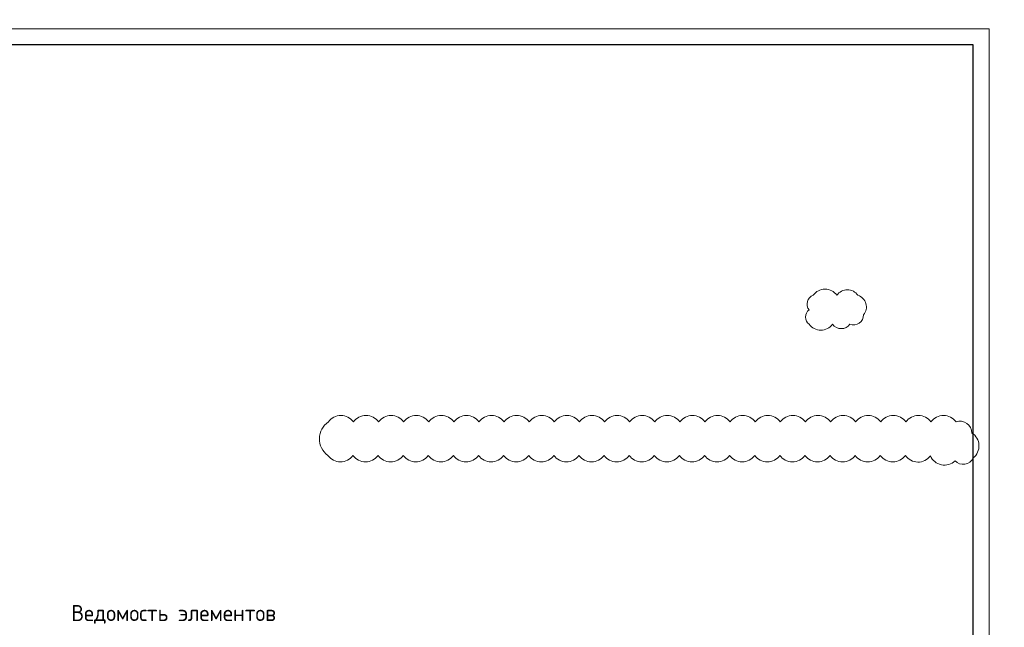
# Model space of a CAD drawing. Header units: millimetres. Extents: x -42044588 to 856694, y -806701 to 941911.
# Tile 182 of 256: x -52493 to -21815, y -333529 to -314600. Entities that reach past the tile are written whole.
import ezdxf

# ---------------------------------------------------------------- set-up
doc = ezdxf.new("R2010")
doc.units = ezdxf.units.MM
doc.layers.add('0 @ 100', color=7, linetype='Continuous')
doc.layers.add('ТОЛСТЫЕ_ОСНОВНЫЕ', color=6, linetype='Continuous')
for name, color, linetype, lineweight in [('907Сл Осевые', 1, 'Continuous', 0), ('РАЗМЕРЫ', 1, 'Continuous', 9), ('ТОНКИЕ', 7, 'Continuous', 9)]:
    doc.layers.add(name, color=color, linetype=linetype, lineweight=lineweight)
doc.styles.add('GOST-2.304_Type-B', font='GOST_Common.ttf')
doc.styles.add('ГОСТ', font='GOST_Common.ttf')

# ---------------------------------------------------------------- blocks, each defined once
blk = doc.blocks.new('*U6686')
at = {"layer": 'ТОЛСТЫЕ_ОСНОВНЫЕ', "color": 6}
blk.add_lwpolyline([(20, 5), (886, 5), (886, 415), (20, 415)], close=True, dxfattribs=at)
at = {"layer": 'ТОНКИЕ'}
blk.add_lwpolyline([(0, 0), (891, 0), (891, 420), (0, 420)], close=True, dxfattribs=at)

msp = doc.modelspace()

# ---------------------------------------------------------------- linework, layer by layer
at = {"layer": '907Сл Осевые', "color": 240, "true_color": 0xed1f24}
for points in [[(-27895.971, -324084.192, 0.52056705), (-27166.533, -324084.192, 0.52056705), (-26625.25, -324084.192, 0.52056705), (-26197.95, -323795.623, 0.52056705), (-26375.797, -323185.545, 0.52056705), (-27031.506, -323185.545, 0.52056705), (-27767.984, -323185.545, 0.52056705), (-27895.971, -323641.351, 0.52056705)], [(-42891.289, -328171.333, 0.52056705), (-42108.94, -328171.333, 0.52056705), (-41326.591, -328171.333, 0.52056705), (-40544.241, -328171.333, 0.52056705), (-39761.892, -328171.333, 0.52056705), (-38979.543, -328171.333, 0.52056705), (-38197.193, -328171.333, 0.52056705), (-37414.844, -328171.333, 0.52056705), (-36632.494, -328171.333, 0.52056705), (-35850.145, -328171.333, 0.52056705), (-35067.796, -328171.333, 0.52056705), (-34285.446, -328171.333, 0.52056705), (-33503.097, -328171.333, 0.52056705), (-32720.748, -328171.333, 0.52056705), (-31938.398, -328171.333, 0.52056705), (-31156.049, -328171.333, 0.52056705), (-30373.699, -328171.333, 0.52056705), (-29591.35, -328171.333, 0.52056705), (-28809.001, -328171.333, 0.52056705), (-28026.651, -328171.333, 0.52056705), (-27244.302, -328171.333, 0.52056705), (-26461.953, -328171.333, 0.52056705), (-25679.603, -328171.333, 0.52056705), (-24897.254, -328171.333, 0.52056705), (-24116.562, -328187.594, 0.52056705), (-23350.3, -328345.433, 0.52056705), (-22785.666, -328254.295, 0.52056705), (-22827.484, -327475.727, 0.52056705), (-23317.964, -327130.467, 0.52056705), (-24100.313, -327130.467, 0.52056705), (-24882.663, -327130.467, 0.52056705), (-25665.012, -327130.467, 0.52056705), (-26447.361, -327130.467, 0.52056705), (-27229.711, -327130.467, 0.52056705), (-28012.06, -327130.467, 0.52056705), (-28794.409, -327130.467, 0.52056705), (-29576.759, -327130.467, 0.52056705), (-30359.108, -327130.467, 0.52056705), (-31141.458, -327130.467, 0.52056705), (-31923.807, -327130.467, 0.52056705), (-32706.156, -327130.467, 0.52056705), (-33488.506, -327130.467, 0.52056705), (-34270.855, -327130.467, 0.52056705), (-35053.204, -327130.467, 0.52056705), (-35835.554, -327130.467, 0.52056705), (-36617.903, -327130.467, 0.52056705), (-37400.253, -327130.467, 0.52056705), (-38182.602, -327130.467, 0.52056705), (-38964.951, -327130.467, 0.52056705), (-39747.301, -327130.467, 0.52056705), (-40529.65, -327130.467, 0.52056705), (-41311.999, -327130.467, 0.52056705), (-42094.349, -327130.467, 0.52056705), (-42876.698, -327130.467, 0.52056705)]]:
    msp.add_lwpolyline(points, format="xyb", close=True, dxfattribs=at)

# ---------------------------------------------------------------- block references
at = {"xscale": 100, "yscale": 100, "zscale": 100}
msp.add_blockref('*U6686', (-111387.178, -356882.079), dxfattribs=at)

# ---------------------------------------------------------------- texts
at = {"layer": '0 @ 100', "insert": (-39524.517, -282227.143), "char_height": 300, "width": 18500, "attachment_point": 1, "style": 'ГОСТ'}
msp.add_mtext('\\pi-900,l900,t900;{\\C7;1.^IАрмирование монолитной плиты  состоит из основного армирования ∅10 А500С с шагом  200х200мм  в нижней зоне, основного армирования ∅10 А500С с шагом  200х200мм  в  верхней зоне и дополнительного армирования, указанного на схемах армирования.\\P2.^IАрмирование плиты предусмотрено отдельными  стержнями заводской длины по осям Х и Y. При недостатке заводской длины стержней для армирования плиты, стыки стержней осуществлять внахлестку без  сварки. Стыки арматуры внахлестку должны располагаться вразбежку (через шаг). См. деталь стыковки арматуры.\\P3.^IВерхнюю и нижнюю арматуру вязать вязальной проволокой через пересечение.  Стержни основной и дополнительной арматуры укладывать в соответствии с сечениями .\\P4.^IПо периметру плиты и у отверстий  у концов основной арматуры устанавливать П-образные элементы Ск1.\\P5.^IПозиции со знаком "*" укладываются с шагом 100 мм\\P6.^IДля фиксации в проектном положении стержней верхней сетки устанавливать фиксаторы Ф1 с шагом 600х600мм.\\P7.^IДиаметр оправки стержня при d<20мм - 5d, при d≥20мм - 8d\\P8.^IКаркасы поперечного армирования устанавливаются до начала устройство верхней сетки армирования.\\P9.^IОбрамления отверстий см. лист 8. В местах расположения отверстий осуществить прерывания основной и дополнительной сеток арматуры. Отверстия обрамляются двумя стержнями арматуры, расход стали на обрамление учтен на листе 30.\\P10.^IПроемы размерами до 300х300 допускается выполнять по месту методом алмазного бурения.\\P11.^IСечения 3-3;4-4;5-5 см. лист 8.}', dxfattribs=at)
at = {"layer": 'РАЗМЕРЫ', "color": 0, "style": 'GOST-2.304_Type-B'}
msp.add_text('Ведомость элементов', height=500, dxfattribs=at).set_placement((-50888.238, -333334.779))

doc.saveas('drawing.dxf')
